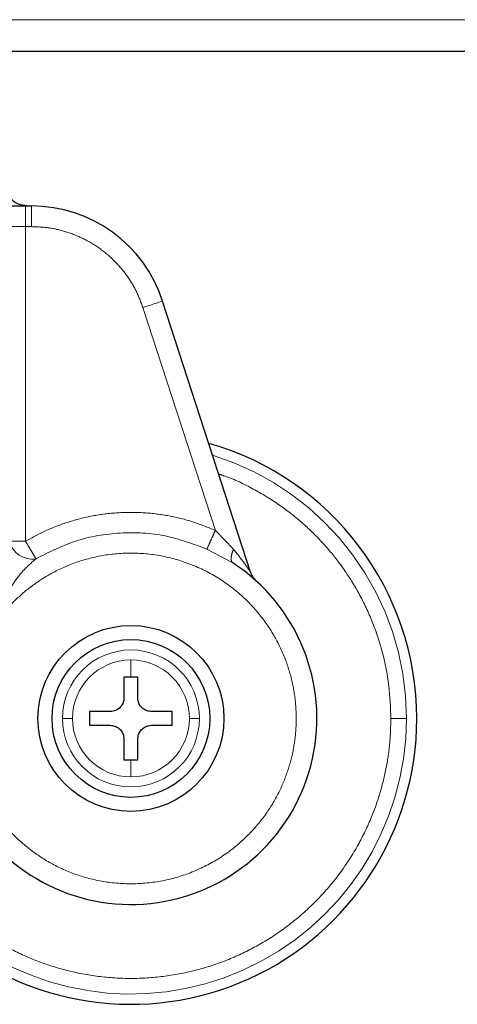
# Model space of a CAD drawing. Header units: millimetres. Extents: x 20 to 263, y 82 to 179.
# Tile 47 of 76: x 168.55 to 169.66, y 81.79 to 84.27. Entities that reach past the tile are written whole.
import ezdxf

# ---------------------------------------------------------------- set-up
doc = ezdxf.new("R2010")
doc.units = ezdxf.units.MM
doc.linetypes.add('PHANTOM', pattern=[12.7, 6.35, -1.27, 1.27, -1.27, 1.27, -1.27])

msp = doc.modelspace()

# ---------------------------------------------------------------- linework, layer by layer
at = {"color": 8, "linetype": 'PHANTOM', "lineweight": 18}
for p, q in [((212.31, 84.2736), (163.18, 84.2736)), ((168.5679, 83.8045), (168.5679, 83.7524)), ((168.5828, 83.8045), (168.5828, 83.7524)), ((168.5679, 83.7524), (168.5272, 83.7524)), ((168.5679, 82.9598), (168.5679, 83.7524)), ((168.5828, 83.7524), (168.5679, 83.7524)), ((169.0458, 82.9871), (168.8633, 83.5486)), ((169.0914, 82.9398), (169.0458, 82.9871)), ((168.5272, 82.9598), (168.5679, 82.9598)), ((169.0247, 82.9403), (169.0902, 82.9052)), ((168.8331, 82.6609), (168.8331, 82.6177)), ((168.8331, 82.4095), (168.8331, 82.3663))]:
    msp.add_line(p, q, dxfattribs=at)
at = {"color": 7, "linetype": 'Continuous', "lineweight": 25}
for p, q in [((199.989, 84.1936), (168.071, 84.1936)), ((168.5679, 83.8045), (168.5828, 83.8045)), ((169.1347, 82.8817), (168.9128, 83.5647)), ((168.8331, 82.6177), (168.8157, 82.6177)), ((168.8157, 82.6177), (168.8157, 82.5657)), ((168.8504, 82.6177), (168.8331, 82.6177)), ((168.8504, 82.5657), (168.8504, 82.6177)), ((168.781, 82.531), (168.729, 82.531)), ((168.729, 82.531), (168.729, 82.4963)), ((168.9372, 82.531), (168.8851, 82.531)), ((168.9372, 82.4963), (168.9372, 82.531)), ((168.729, 82.4963), (168.781, 82.4963)), ((168.8851, 82.4963), (168.9372, 82.4963)), ((168.8157, 82.4616), (168.8157, 82.4095)), ((168.8504, 82.4095), (168.8504, 82.4616)), ((168.8157, 82.4095), (168.8331, 82.4095)), ((168.8331, 82.4095), (168.8504, 82.4095))]:
    msp.add_line(p, q, dxfattribs=at)
at = {"color": 8, "linetype": 'PHANTOM', "lineweight": 18, "flags": 128}
msp.add_lwpolyline([(168.8633, 83.5486), (168.873, 83.5518), (168.8823, 83.5548), (168.8908, 83.5576), (168.8983, 83.56), (168.9045, 83.562), (168.909, 83.5635), (168.9119, 83.5644), (168.9128, 83.5647)], dxfattribs=at)
at = {"color": 7, "linetype": 'Continuous', "lineweight": 25}
for radius in [0.2342, 0.1987]:
    msp.add_circle((168.8331, 82.5136), radius, dxfattribs=at)
for centre, radius, start, end in [((168.5828, 83.4575), 0.347, 18, 90), ((168.8331, 82.5136), 0.72, 0, 74.1888), ((168.8331, 82.5136), 0.4685, 209.1217, 56.7142), ((169.1842, 82.8978), 0.0521, 198, 227.5737), ((168.8331, 82.5136), 0.72, 228.7799, 0)]:
    msp.add_arc(centre, radius, start, end, dxfattribs=at)
at = {"color": 8, "linetype": 'PHANTOM', "lineweight": 18}
for centre, radius, start, end in [((168.8331, 82.5136), 0.6941, 0, 72.7462), ((168.5847, 82.9743), 0.0593, 194.1118, 279.1037), ((168.8331, 82.5136), 0.1725, 360, 180), ((168.8331, 82.5136), 0.1473, 90, 180), ((168.8331, 82.5136), 0.1473, 0, 90), ((168.8331, 82.5136), 0.6941, 227.9991, 0), ((168.8331, 82.5136), 0.1725, 180, 360), ((168.8331, 82.5136), 0.1473, 180, 270), ((168.8331, 82.5136), 0.1473, 270, 0)]:
    msp.add_arc(centre, radius, start, end, dxfattribs=at)
at = {"color": 7, "linetype": 'Continuous', "lineweight": 25}
for points, knots in [([(168.5711, 83.8045), (168.5637, 83.8054), (168.5484, 83.8073), (168.5309, 83.8214), (168.5207, 83.8389), (168.5196, 83.8508), (168.519, 83.8565)], [0, 0, 0, 0, 0.270295, 0.562423, 0.789743, 1, 1, 1, 1]), ([(168.4865, 83.8045), (168.4917, 83.8045), (168.5022, 83.8045), (168.5224, 83.8045), (168.5446, 83.8045), (168.5602, 83.8045), (168.5679, 83.8045)], [0, 0, 0, 0, 0.246842, 0.500001, 0.753206, 1, 1, 1, 1]), ([(168.8157, 82.5657), (168.8153, 82.5618), (168.8146, 82.554), (168.8086, 82.5436), (168.7999, 82.5358), (168.7901, 82.5316), (168.7836, 82.5311), (168.781, 82.531)], [0, 0, 0, 0, 0.214176, 0.428354, 0.641841, 0.854973, 1, 1, 1, 1]), ([(168.8851, 82.531), (168.8812, 82.5313), (168.8735, 82.5321), (168.8631, 82.538), (168.8552, 82.5468), (168.851, 82.5566), (168.8506, 82.563), (168.8504, 82.5657)], [0, 0, 0, 0, 0.214188, 0.428368, 0.64187, 0.855036, 1, 1, 1, 1]), ([(168.781, 82.4963), (168.7849, 82.4959), (168.7927, 82.4951), (168.8031, 82.4892), (168.8109, 82.4804), (168.8151, 82.4707), (168.8155, 82.4642), (168.8157, 82.4616)], [0, 0, 0, 0, 0.214171, 0.428412, 0.6419, 0.855047, 1, 1, 1, 1]), ([(168.8504, 82.4616), (168.8508, 82.4654), (168.8516, 82.4732), (168.8575, 82.4836), (168.8663, 82.4914), (168.876, 82.4956), (168.8825, 82.4961), (168.8851, 82.4963)], [0, 0, 0, 0, 0.214195, 0.428392, 0.641897, 0.855047, 1, 1, 1, 1])]:
    msp.add_open_spline(points, degree=3, knots=knots, dxfattribs=at)
at = {"color": 8, "linetype": 'PHANTOM', "lineweight": 18}
for points, knots in [([(168.8633, 83.5486), (168.8581, 83.5625), (168.8476, 83.5907), (168.8235, 83.6299), (168.7932, 83.666), (168.7569, 83.6971), (168.7161, 83.722), (168.6725, 83.7397), (168.6277, 83.7505), (168.5976, 83.7518), (168.5828, 83.7524)], [0, 0, 0, 0, 0.11958, 0.24369, 0.37101, 0.499998, 0.628983, 0.756309, 0.880413, 1, 1, 1, 1]), ([(169.0544, 83.129), (169.0597, 83.1274), (169.0899, 83.118), (169.1411, 83.0926), (169.206, 83.0537), (169.2637, 83.0086), (169.3142, 82.9596), (169.3614, 82.9029), (169.4034, 82.8387), (169.4381, 82.768), (169.4657, 82.6893), (169.4844, 82.6046), (169.4868, 82.5427), (169.4879, 82.5136)], [0, 0, 0, 0, 0.02083, 0.118141, 0.212641, 0.303842, 0.391388, 0.47501, 0.579687, 0.67748, 0.768503, 0.891386, 1, 1, 1, 1]), ([(168.5679, 82.9598), (168.5856, 82.9696), (168.6215, 82.9892), (168.6796, 83.0107), (168.7406, 83.0257), (168.8034, 83.0331), (168.8667, 83.0329), (168.929, 83.0249), (168.9892, 83.0102), (169.0271, 82.9947), (169.0458, 82.9871)], [0, 0, 0, 0, 0.121855, 0.24637, 0.37271, 0.500001, 0.62729, 0.753636, 0.878144, 1, 1, 1, 1]), ([(168.5941, 82.9157), (168.6271, 82.9324), (168.6939, 82.9662), (168.8062, 82.9846), (168.9198, 82.979), (168.9901, 82.9531), (169.0247, 82.9403)], [0, 0, 0, 0, 0.246382, 0.500001, 0.753615, 1, 1, 1, 1]), ([(169.0458, 82.9871), (169.0434, 82.9817), (169.0384, 82.9706), (169.0317, 82.9558), (169.0267, 82.9446), (169.0254, 82.9417), (169.0247, 82.9403)], [0, 0, 0, 0, 0.2421423, 0.5000055, 0.757847, 1, 1, 1, 1]), ([(168.5941, 82.9157), (168.5933, 82.917), (168.5917, 82.9198), (168.5854, 82.9304), (168.5771, 82.9443), (168.5709, 82.9548), (168.5679, 82.9598)], [0, 0, 0, 0, 0.2424078, 0.5003895, 0.7581335, 1, 1, 1, 1]), ([(169.0914, 82.9398), (169.0899, 82.9359), (169.0868, 82.9277), (169.0853, 82.9174), (169.0862, 82.9092), (169.0888, 82.9065), (169.0902, 82.9052)], [0, 0, 0, 0, 0.245001, 0.50001, 0.754996, 1, 1, 1, 1]), ([(169.1347, 82.8817), (169.1346, 82.8819), (169.1344, 82.8822), (169.1322, 82.8855), (169.1268, 82.8934), (169.1136, 82.9121), (169.1003, 82.9288), (169.0914, 82.9398)], [0, 0, 0, 0, 0.058938, 0.125031, 0.250227, 0.500597, 1, 1, 1, 1]), ([(168.4695, 82.3107), (168.4786, 82.2956), (168.4978, 82.264), (168.5357, 82.2202), (168.5827, 82.1788), (168.6394, 82.1428), (168.7051, 82.1151), (168.778, 82.0985), (168.855, 82.0953), (168.9324, 82.1067), (169.0062, 82.1322), (169.0726, 82.1702), (169.1292, 82.2178), (169.1743, 82.2717), (169.2079, 82.3285), (169.2307, 82.3854), (169.2442, 82.4404), (169.2501, 82.4935), (169.2493, 82.5469), (169.2412, 82.603), (169.2239, 82.6619), (169.1959, 82.7217), (169.1561, 82.7796), (169.1045, 82.8324), (169.0419, 82.8766), (168.9709, 82.9091), (168.895, 82.9278), (168.818, 82.9321), (168.7439, 82.9226), (168.6759, 82.9013), (168.616, 82.8709), (168.5653, 82.8343), (168.5234, 82.7943), (168.5013, 82.7647), (168.4907, 82.7506)], [0, 0, 0, 0, 0.0246264, 0.0514549, 0.0805029, 0.1116876, 0.1448116, 0.1795303, 0.2153779, 0.2517706, 0.2880774, 0.3236733, 0.3580065, 0.3906364, 0.4212633, 0.4497185, 0.4759514, 0.4999986, 0.5240604, 0.5503081, 0.5787785, 0.6094192, 0.6420629, 0.6764052, 0.7120094, 0.7483196, 0.7847112, 0.8205511, 0.855262, 0.8883724, 0.9195445, 0.9485755, 0.9753891, 1, 1, 1, 1]), ([(168.4907, 82.7506), (168.4963, 82.7678), (168.5074, 82.8017), (168.5322, 82.8472), (168.5606, 82.8871), (168.5832, 82.9063), (168.5941, 82.9157)], [0, 0, 0, 0, 0.265017, 0.521283, 0.766884, 1, 1, 1, 1]), ([(169.4879, 82.5136), (169.4874, 82.4942), (169.4864, 82.4542), (169.4776, 82.3928), (169.4622, 82.3276), (169.438, 82.2592), (169.4034, 82.1885), (169.3614, 82.1244), (169.3142, 82.0676), (169.2638, 82.0186), (169.206, 81.9736), (169.1413, 81.9341), (169.0703, 81.9016), (168.9943, 81.8772), (168.9146, 81.8622), (168.8331, 81.8571), (168.7515, 81.8622), (168.6719, 81.8772), (168.5959, 81.9016), (168.5248, 81.9341), (168.4604, 81.9739), (168.4141, 82.0084), (168.3912, 82.0311), (168.3857, 82.0366)], [0, 0, 0, 0, 0.038195, 0.078918, 0.122127, 0.170129, 0.221695, 0.276886, 0.320979, 0.367143, 0.415233, 0.465063, 0.516375, 0.568858, 0.622149, 0.675857, 0.729562, 0.782856, 0.835339, 0.886648, 0.936478, 0.984571, 1, 1, 1, 1]), ([(168.6857, 82.5136), (168.6826, 82.5136), (168.6763, 82.5136), (168.6666, 82.5136), (168.6628, 82.5136), (168.6605, 82.5136)], [0, 0, 0, 0, 0.276717, 0.562564, 1, 1, 1, 1]), ([(169.0056, 82.5136), (169.0043, 82.5136), (169.0017, 82.5136), (168.9934, 82.5136), (168.9853, 82.5136), (168.9804, 82.5136)], [0, 0, 0, 0, 0.276693, 0.562655, 1, 1, 1, 1]), ([(169.4879, 82.5136), (169.4929, 82.5136), (169.5033, 82.5136), (169.5157, 82.5136), (169.524, 82.5136), (169.5261, 82.5136), (169.5272, 82.5136)], [0, 0, 0, 0, 0.272489, 0.561895, 0.787545, 1, 1, 1, 1])]:
    msp.add_open_spline(points, degree=3, knots=knots, dxfattribs=at)

doc.saveas('drawing.dxf')
